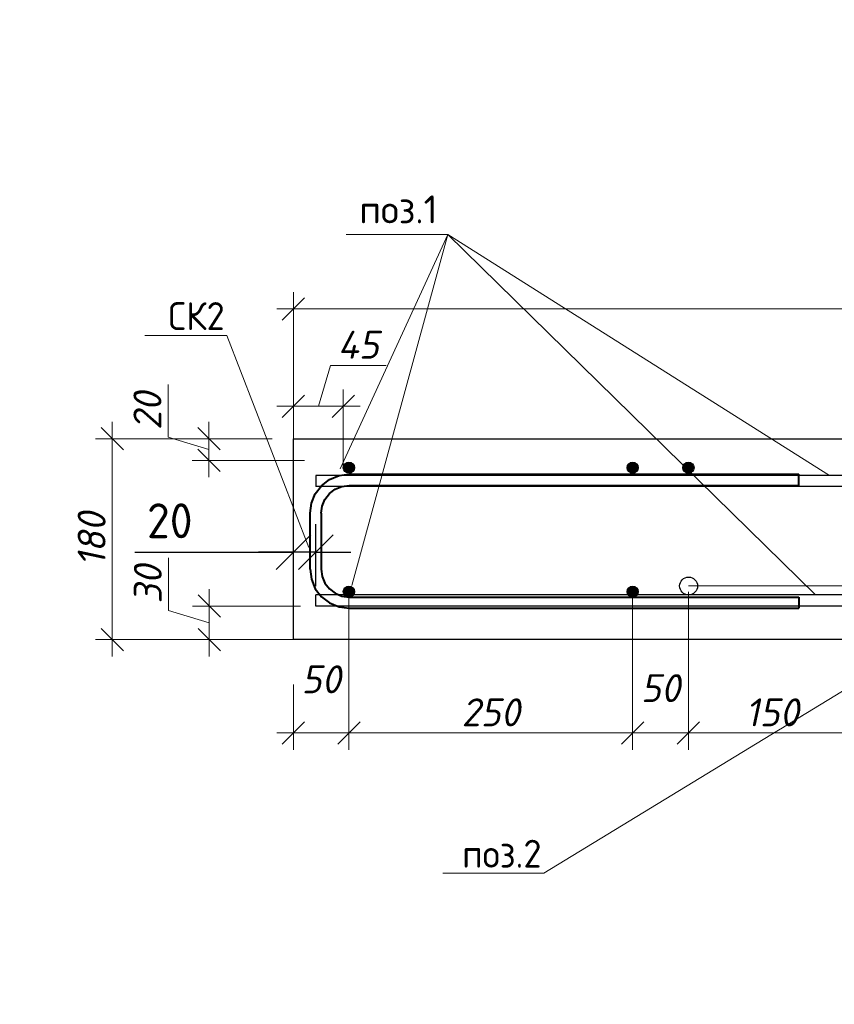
# Model space of a CAD drawing. Header units: millimetres. Extents: x 40580 to 2152466, y -328404 to 177125.
# Tile 205 of 252: x 637669 to 644961, y 143119 to 151938. Entities that reach past the tile are written whole.
import ezdxf
from ezdxf import colors
from ezdxf.entities.mleader import LeaderData, LeaderLine
from ezdxf.math import Vec2, Vec3

# ---------------------------------------------------------------- set-up
doc = ezdxf.new("R2010")
doc.units = ezdxf.units.MM
doc.layers.add('801Арм Тонкие линии', color=72, linetype='Continuous')
doc.layers.add('911Сл Штриховка', color=50, linetype='Continuous')
for name, color, linetype, lineweight in [('RAZMER', 7, 'Continuous', 9), ('Арм_хомуты', 133, 'Continuous', 18), ('Перекрытие ж_бетон', 250, 'Continuous', 30), ('подоснова', 151, 'Continuous', 5), ('Столовая Двери и окна', 7, 'Continuous', 15)]:
    doc.layers.add(name, color=color, linetype=linetype, lineweight=lineweight)
doc.styles.add('GOST 2.304', font='isocpeur.ttf', dxfattribs={"width": 0.8})
doc.styles.add('GOST-2.304_Type-B', font='GOST_Common.ttf')
doc.styles.add('ГОСТ', font='isocpeur.ttf')
doc.styles.add('ГОСТ 2.304', font='isocpeur.ttf')
doc.styles.add('Украинский', font='isocpeur.ttf', dxfattribs={"oblique": 12})
doc.dimstyles.new('10', dxfattribs={"dimscale": 0, "dimtxt": 250, "dimasz": 200, "dimexe": 150, "dimexo": 0, "dimgap": 60, "dimtad": 1, "dimdec": 0, "dimlfac": 0.1, "dimrnd": 1, "dimzin": 0, "dimdsep": 46, "dimtxsty": 'ГОСТ 2.304', "dimblk": 'OBLIQUE', "dimcen": 0.09, "dimdle": 150, "dimadec": 0, "dimazin": 0, "dimtfac": 1, "dimtdec": 0, "dimtmove": 1, "dimatfit": 2, "dimfxl": 1, "dimtzin": 0, "dimlwd": 0, "dimlwe": 0, "dimarcsym": 0})
doc.dimstyles.new('СПДС', dxfattribs={"dimscale": 125, "dimtxt": 2.5, "dimasz": 2.5, "dimexe": 2, "dimexo": 0.625, "dimgap": 1, "dimtad": 1, "dimdec": 0, "dimtxsty": 'GOST-2.304_Type-B', "dimblk": 'OBLIQUE', "dimcen": 2.5, "dimdle": 2, "dimadec": 0, "dimazin": 2, "dimtfac": 0.75, "dimtdec": 0, "dimtmove": 1, "dimatfit": 3, "dimfxl": 1, "dimtfill": 1, "dimtolj": 1, "dimarcsym": 1})

# ---------------------------------------------------------------- blocks, each defined once
blk = doc.blocks.new('_OBLIQUE')
at = {"color": 0, "linetype": 'ByBlock'}
blk.add_line((-0.5, -0.5), (0.5, 0.5), dxfattribs=at)
blk = doc.blocks.new('*D6249')
at = {"layer": 'Defpoints', "color": 0, "lineweight": 25, "ltscale": 0.3, "transparency": 16777216}
for p in [(638497.7, 148184.9), (639770, 148184.9), (639735.7, 146385.2)]:
    blk.add_point(p, dxfattribs=at)
at = {"layer": 'подоснова', "color": 0, "lineweight": 0, "ltscale": 0.3, "transparency": 16777216}
for p, q in [((638497.7, 146235.2), (638497.7, 148334.9)), ((639770, 148184.9), (638347.7, 148184.9)), ((639735.7, 146385.2), (638347.7, 146385.2))]:
    blk.add_line(p, q, dxfattribs=at)
at = {"layer": 'подоснова', "color": 0, "lineweight": 0, "ltscale": 0.3, "transparency": 16777216, "xscale": 200, "yscale": 200, "zscale": 200}
for p, rotation in [((638497.7, 148184.9), 90), ((638497.7, 146385.2), 270)]:
    blk.add_blockref('_OBLIQUE', p, dxfattribs=dict(at, rotation=rotation))
at = {"layer": 'подоснова', "color": 0, "ltscale": 0.3, "transparency": 16777216, "insert": (638312.7, 147285.1), "char_height": 250, "attachment_point": 5, "rotation": 90, "style": 'Украинский', "bg_fill": 3, "box_fill_scale": 1.1, "bg_fill_color": 256, "bg_fill_true_color": 13158600, "bg_fill_transparency": 0}
blk.add_mtext('180', dxfattribs=at)
blk = doc.blocks.new('*D6250')
at = {"layer": 'Defpoints', "color": 0, "lineweight": 25, "ltscale": 0.3, "transparency": 16777216}
for p in [(639928.7, 148185.2), (639362, 147990.2), (640217.8, 147990.2)]:
    blk.add_point(p, dxfattribs=at)
at = {"layer": 'подоснова', "color": 0, "lineweight": 0, "ltscale": 0.3, "transparency": 16777216}
for p, q in [((638997, 148197.2), (638997, 148670.3)), ((639362, 148335.2), (639362, 147840.2)), ((639362, 148087.7), (638997, 148197.2)), ((639928.7, 148185.2), (639212, 148185.2)), ((640217.8, 147990.2), (639212, 147990.2))]:
    blk.add_line(p, q, dxfattribs=at)
at = {"layer": 'подоснова', "color": 0, "lineweight": 0, "ltscale": 0.3, "transparency": 16777216, "xscale": 200, "yscale": 200, "zscale": 200}
for p, rotation in [((639362, 148185.2), 90), ((639362, 147990.2), 270)]:
    blk.add_blockref('_OBLIQUE', p, dxfattribs=dict(at, rotation=rotation))
at = {"layer": 'подоснова', "color": 0, "ltscale": 0.3, "transparency": 16777216, "insert": (638812, 148433.8), "char_height": 250, "attachment_point": 5, "rotation": 90, "style": 'Украинский', "bg_fill": 3, "box_fill_scale": 1.1, "bg_fill_color": 256, "bg_fill_true_color": 13158600, "bg_fill_transparency": 0}
blk.add_mtext('20', dxfattribs=at)
blk = doc.blocks.new('*D6251')
at = {"layer": 'Defpoints', "color": 0, "lineweight": 25, "ltscale": 0.3, "transparency": 16777216}
for p in [(640183.9, 146686.3), (639365.7, 146385.2), (640230.6, 146385.2)]:
    blk.add_point(p, dxfattribs=at)
at = {"layer": 'подоснова', "color": 0, "lineweight": 0, "ltscale": 0.3, "transparency": 16777216}
for p, q in [((639000.7, 146645.2), (639000.7, 147118.4)), ((639365.7, 146836.3), (639365.7, 146235.2)), ((640183.9, 146686.3), (639215.7, 146686.3)), ((639365.7, 146535.7), (639000.7, 146645.2)), ((640230.6, 146385.2), (639215.7, 146385.2))]:
    blk.add_line(p, q, dxfattribs=at)
at = {"layer": 'подоснова', "color": 0, "lineweight": 0, "ltscale": 0.3, "transparency": 16777216, "xscale": 200, "yscale": 200, "zscale": 200}
for p, rotation in [((639365.7, 146686.3), 90), ((639365.7, 146385.2), 270)]:
    blk.add_blockref('_OBLIQUE', p, dxfattribs=dict(at, rotation=rotation))
at = {"layer": 'подоснова', "color": 0, "ltscale": 0.3, "transparency": 16777216, "insert": (638815.7, 146881.8), "char_height": 250, "attachment_point": 5, "rotation": 90, "style": 'Украинский', "bg_fill": 3, "box_fill_scale": 1.1, "bg_fill_color": 256, "bg_fill_true_color": 13158600, "bg_fill_transparency": 0}
blk.add_mtext('30', dxfattribs=at)
blk = doc.blocks.new('*D6288')
at = {"layer": 'Defpoints', "color": 0, "lineweight": 25, "ltscale": 0.3, "transparency": 16777216}
for p in [(640615.9, 146814.8), (640119.7, 145982.2), (640615.9, 145549)]:
    blk.add_point(p, dxfattribs=at)
at = {"layer": 'подоснова', "color": 0, "lineweight": 0, "ltscale": 0.3, "transparency": 16777216}
for p, q in [((640615.9, 146814.8), (640615.9, 145399)), ((640119.7, 145982.2), (640119.7, 145399)), ((639969.7, 145549), (640765.9, 145549))]:
    blk.add_line(p, q, dxfattribs=at)
at = {"layer": 'подоснова', "color": 0, "lineweight": 0, "ltscale": 0.3, "transparency": 16777216, "xscale": 200, "yscale": 200, "zscale": 200, "rotation": 180}
blk.add_blockref('_OBLIQUE', (640119.7, 145549), dxfattribs=at)
at = {"layer": 'подоснова', "color": 0, "lineweight": 0, "ltscale": 0.3, "transparency": 16777216, "xscale": 200, "yscale": 200, "zscale": 200}
blk.add_blockref('_OBLIQUE', (640615.9, 145549), dxfattribs=at)
at = {"layer": 'подоснова', "color": 0, "ltscale": 0.3, "transparency": 16777216, "insert": (640367.8, 146029.9), "char_height": 250, "attachment_point": 5, "style": 'Украинский', "bg_fill": 3, "box_fill_scale": 1.1, "bg_fill_color": 256, "bg_fill_true_color": 13158600, "bg_fill_transparency": 0}
blk.add_mtext('50', dxfattribs=at)
blk = doc.blocks.new('*D6289')
at = {"layer": 'Defpoints', "color": 0, "lineweight": 25, "ltscale": 0.3, "transparency": 16777216}
for p in [(640615.9, 146814.8), (643155.9, 146814.8), (643155.9, 145549)]:
    blk.add_point(p, dxfattribs=at)
at = {"layer": 'подоснова', "color": 0, "lineweight": 0, "ltscale": 0.3, "transparency": 16777216}
for p, q in [((640615.9, 146814.8), (640615.9, 145399)), ((643155.9, 146814.8), (643155.9, 145399)), ((640465.9, 145549), (643305.9, 145549))]:
    blk.add_line(p, q, dxfattribs=at)
at = {"layer": 'подоснова', "color": 0, "lineweight": 0, "ltscale": 0.3, "transparency": 16777216, "xscale": 200, "yscale": 200, "zscale": 200, "rotation": 180}
blk.add_blockref('_OBLIQUE', (640615.9, 145549), dxfattribs=at)
at = {"layer": 'подоснова', "color": 0, "lineweight": 0, "ltscale": 0.3, "transparency": 16777216, "xscale": 200, "yscale": 200, "zscale": 200}
blk.add_blockref('_OBLIQUE', (643155.9, 145549), dxfattribs=at)
at = {"layer": 'подоснова', "color": 0, "ltscale": 0.3, "transparency": 16777216, "insert": (641885.9, 145734), "char_height": 250, "attachment_point": 5, "style": 'Украинский', "bg_fill": 3, "box_fill_scale": 1.1, "bg_fill_color": 256, "bg_fill_true_color": 13158600, "bg_fill_transparency": 0}
blk.add_mtext('250', dxfattribs=at)
blk = doc.blocks.new('*D6290')
at = {"layer": 'Defpoints', "color": 0, "lineweight": 25, "ltscale": 0.3, "transparency": 16777216}
for p in [(643155.9, 146814.8), (643655.9, 146814.8), (643655.9, 145549)]:
    blk.add_point(p, dxfattribs=at)
at = {"layer": 'подоснова', "color": 0, "lineweight": 0, "ltscale": 0.3, "transparency": 16777216}
for p, q in [((643155.9, 146814.8), (643155.9, 145399)), ((643655.9, 146814.8), (643655.9, 145399)), ((643005.9, 145549), (643805.9, 145549))]:
    blk.add_line(p, q, dxfattribs=at)
at = {"layer": 'подоснова', "color": 0, "lineweight": 0, "ltscale": 0.3, "transparency": 16777216, "xscale": 200, "yscale": 200, "zscale": 200, "rotation": 180}
blk.add_blockref('_OBLIQUE', (643155.9, 145549), dxfattribs=at)
at = {"layer": 'подоснова', "color": 0, "lineweight": 0, "ltscale": 0.3, "transparency": 16777216, "xscale": 200, "yscale": 200, "zscale": 200}
blk.add_blockref('_OBLIQUE', (643655.9, 145549), dxfattribs=at)
at = {"layer": 'подоснова', "color": 0, "ltscale": 0.3, "transparency": 16777216, "insert": (643405.9, 145950.9), "char_height": 250, "attachment_point": 5, "style": 'Украинский', "bg_fill": 3, "box_fill_scale": 1.1, "bg_fill_color": 256, "bg_fill_true_color": 13158600, "bg_fill_transparency": 0}
blk.add_mtext('50', dxfattribs=at)
blk = doc.blocks.new('*D6291')
at = {"layer": 'Defpoints', "color": 0, "lineweight": 25, "ltscale": 0.3, "transparency": 16777216}
for p in [(643655.9, 146814.8), (645155.9, 146814.8), (645155.9, 145549)]:
    blk.add_point(p, dxfattribs=at)
at = {"layer": 'подоснова', "color": 0, "lineweight": 0, "ltscale": 0.3, "transparency": 16777216}
for p, q in [((643655.9, 146814.8), (643655.9, 145399)), ((645155.9, 146814.8), (645155.9, 145399)), ((643505.9, 145549), (645305.9, 145549))]:
    blk.add_line(p, q, dxfattribs=at)
at = {"layer": 'подоснова', "color": 0, "lineweight": 0, "ltscale": 0.3, "transparency": 16777216, "xscale": 200, "yscale": 200, "zscale": 200, "rotation": 180}
blk.add_blockref('_OBLIQUE', (643655.9, 145549), dxfattribs=at)
at = {"layer": 'подоснова', "color": 0, "lineweight": 0, "ltscale": 0.3, "transparency": 16777216, "xscale": 200, "yscale": 200, "zscale": 200}
blk.add_blockref('_OBLIQUE', (645155.9, 145549), dxfattribs=at)
at = {"layer": 'подоснова', "color": 0, "ltscale": 0.3, "transparency": 16777216, "insert": (644405.9, 145734), "char_height": 250, "attachment_point": 5, "style": 'Украинский', "bg_fill": 3, "box_fill_scale": 1.1, "bg_fill_color": 256, "bg_fill_true_color": 13158600, "bg_fill_transparency": 0}
blk.add_mtext('150', dxfattribs=at)
blk = doc.blocks.new('*U334')
at = {"color": 0, "linetype": 'ByBlock', "lineweight": -2}
for p, q in [((-60, 25), (-60, 427.53)), ((-50, 427.53), (-60, 427.53)), ((-50, 25), (-50, 427.53)), ((50, 25), (50, 427.53)), ((50, 427.53), (60, 427.53)), ((60, 25), (60, 427.53)), ((-58.81, 15.94), (-60, 25)), ((-49.15, 18.53), (-50, 25)), ((-46.65, 12.5), (-49.15, 18.53)), ((46.65, 12.5), (49.15, 18.53)), ((49.15, 18.53), (50, 25)), ((58.81, 15.94), (60, 25)), ((-55.31, 7.5), (-58.81, 15.94)), ((-42.68, 7.32), (-46.65, 12.5)), ((42.68, 7.32), (46.65, 12.5)), ((55.31, 7.5), (58.81, 15.94)), ((-49.75, 0.25), (-55.31, 7.5)), ((-42.5, -5.31), (-49.75, 0.25)), ((-37.5, 3.35), (-42.68, 7.32)), ((-31.47, 0.85), (-37.5, 3.35)), ((-25, 0), (-31.47, 0.85)), ((-25, 0), (25, 0)), ((25, 0), (31.47, 0.85)), ((31.47, 0.85), (37.5, 3.35)), ((37.5, 3.35), (42.68, 7.32)), ((42.5, -5.31), (49.75, 0.25)), ((49.75, 0.25), (55.31, 7.5)), ((-34.06, -8.81), (-42.5, -5.31)), ((-25, -10), (-34.06, -8.81)), ((25, -10), (34.06, -8.81)), ((34.06, -8.81), (42.5, -5.31)), ((25, -10), (-25, -10))]:
    blk.add_line(p, q, dxfattribs=at)
at = {"style": 'GOST 2.304', "oblique": 15, "flags": 9}
for tag, p in [('ПОЗИЦИЯ', (806.29, -54.36)), ('ДИАМЕТР', (806.6, -58.65)), ('КЛАСС', (806.89, -63.14)), ('ДЛИНА', (807.32, -67.9)), ('МАССА', (807.61, -73.29))]:
    blk.add_attdef(tag, p, '', height=2.5, dxfattribs=at)
blk = doc.blocks.new('_None')
blk = doc.blocks.new('*D6304')
at = {"layer": 'Defpoints', "color": 0, "lineweight": 25, "ltscale": 0.3, "transparency": 16777216}
for p in [(640119.7, 149346.9), (640119.7, 148185.2), (655619.7, 147603.6)]:
    blk.add_point(p, dxfattribs=at)
at = {"layer": 'подоснова', "color": 0, "lineweight": 0, "ltscale": 0.3, "transparency": 16777216}
for p, q in [((640119.7, 148185.2), (640119.7, 149496.9)), ((655619.7, 147603.6), (655619.7, 149496.9)), ((655769.7, 149346.9), (639969.7, 149346.9))]:
    blk.add_line(p, q, dxfattribs=at)
at = {"layer": 'подоснова', "color": 0, "lineweight": 0, "ltscale": 0.3, "transparency": 16777216, "xscale": 200, "yscale": 200, "zscale": 200, "rotation": 180}
blk.add_blockref('_OBLIQUE', (640119.7, 149346.9), dxfattribs=at)
at = {"layer": 'подоснова', "color": 0, "lineweight": 0, "ltscale": 0.3, "transparency": 16777216, "xscale": 200, "yscale": 200, "zscale": 200}
blk.add_blockref('_OBLIQUE', (655619.7, 149346.9), dxfattribs=at)
at = {"layer": 'подоснова', "color": 0, "ltscale": 0.3, "transparency": 16777216, "insert": (647869.7, 149531.9), "char_height": 250, "attachment_point": 5, "style": 'Украинский', "bg_fill": 3, "box_fill_scale": 1.1, "bg_fill_color": 256, "bg_fill_true_color": 13158600, "bg_fill_transparency": 0}
blk.add_mtext('1550', dxfattribs=at)
blk = doc.blocks.new('*D6164')
at = {"layer": 'Defpoints', "color": 0, "lineweight": 25, "ltscale": 0.3, "transparency": 16777216}
for p in [(640119.7, 147168.5), (640119.7, 146785.2), (640319.7, 146785.2)]:
    blk.add_point(p, dxfattribs=at)
at = {"layer": 'подоснова', "color": 0, "lineweight": -2, "ltscale": 0.3, "transparency": 16777216}
for p, q in [((640119.7, 146863.3), (640119.7, 147418.5)), ((640319.7, 146863.3), (640319.7, 147418.5)), ((638699.9, 147168.5), (640119.7, 147168.5)), ((640119.7, 147168.5), (639807.2, 147168.5)), ((640319.7, 147168.5), (640119.7, 147168.5)), ((640319.7, 147168.5), (640119.7, 147168.5)), ((640319.7, 147168.5), (640632.2, 147168.5))]:
    blk.add_line(p, q, dxfattribs=at)
at = {"layer": 'подоснова', "color": 0, "lineweight": -2, "ltscale": 0.3, "transparency": 16777216, "xscale": 312.5, "yscale": 312.5, "zscale": 312.5}
blk.add_blockref('_OBLIQUE', (640119.7, 147168.5), dxfattribs=at)
at = {"layer": 'подоснова', "color": 0, "lineweight": -2, "ltscale": 0.3, "transparency": 16777216, "xscale": 312.5, "yscale": 312.5, "zscale": 312.5, "rotation": 180}
blk.add_blockref('_OBLIQUE', (640319.7, 147168.5), dxfattribs=at)
at = {"layer": 'подоснова', "color": 0, "ltscale": 0.3, "transparency": 16777216, "insert": (639012.4, 147449.7), "char_height": 312.5, "attachment_point": 5, "style": 'GOST-2.304_Type-B', "bg_fill": 3, "box_fill_scale": 1.1, "bg_fill_color": 256, "bg_fill_true_color": 13158600, "bg_fill_transparency": 0}
blk.add_mtext('\\A1;20', dxfattribs=at)
blk = doc.blocks.new('*D6167')
at = {"layer": 'Defpoints', "color": 0, "lineweight": 25, "ltscale": 0.3, "transparency": 16777216}
for p in [(640119.7, 148476.2), (640565.9, 147925.2), (640119.7, 147306.6)]:
    blk.add_point(p, dxfattribs=at)
at = {"layer": 'подоснова', "color": 0, "lineweight": 0, "ltscale": 0.3, "transparency": 16777216}
for p, q in [((640342.8, 148476.2), (640452.3, 148841.2)), ((640452.3, 148841.2), (640950.4, 148841.2)), ((640119.7, 147306.6), (640119.7, 148626.2)), ((640565.9, 147925.2), (640565.9, 148626.2)), ((640715.9, 148476.2), (639969.7, 148476.2))]:
    blk.add_line(p, q, dxfattribs=at)
at = {"layer": 'подоснова', "color": 0, "lineweight": 0, "ltscale": 0.3, "transparency": 16777216, "xscale": 200, "yscale": 200, "zscale": 200, "rotation": 180}
blk.add_blockref('_OBLIQUE', (640119.7, 148476.2), dxfattribs=at)
at = {"layer": 'подоснова', "color": 0, "lineweight": 0, "ltscale": 0.3, "transparency": 16777216, "xscale": 200, "yscale": 200, "zscale": 200}
blk.add_blockref('_OBLIQUE', (640565.9, 148476.2), dxfattribs=at)
at = {"layer": 'подоснова', "color": 0, "ltscale": 0.3, "transparency": 16777216, "insert": (640701.4, 149026.2), "char_height": 250, "attachment_point": 5, "style": 'Украинский', "bg_fill": 3, "box_fill_scale": 1.1, "bg_fill_color": 256, "bg_fill_true_color": 13158600, "bg_fill_transparency": 0}
blk.add_mtext('45', dxfattribs=at)

msp = doc.modelspace()

# ---------------------------------------------------------------- linework, layer by layer
at = {"layer": 'Перекрытие ж_бетон', "color": 18, "linetype": 'Continuous', "lineweight": 30, "true_color": 0x000000}
for p, q in [((648821.724, 147855.194), (640319.728, 147855.194)), ((655479.702, 147855.194), (640319.728, 147855.194)), ((655479.702, 147756.283), (640319.728, 147756.283)), ((654019.725, 146785.194), (640319.728, 146785.194)), ((655479.702, 146785.194), (640319.728, 146785.194)), ((654019.726, 146686.283), (640319.728, 146686.283)), ((655479.702, 146686.283), (640319.728, 146686.283))]:
    msp.add_line(p, q, dxfattribs=at)
for points in [[(640319.728, 147855.194), (640319.728, 147756.283)], [(640319.728, 146686.283), (640319.728, 146785.194)]]:
    msp.add_lwpolyline(points, dxfattribs=at)
at = {"layer": 'подоснова', "color": 18, "ltscale": 0.3, "true_color": 0x000000}
for p, q in [((641503.012, 150015.085), (640537.303, 147915.194)), ((641503.012, 150015.085), (640592.8, 150015.085)), ((641503.012, 150015.085), (640641.668, 146869.025)), ((644917.036, 147855.194), (641503.012, 150015.085))]:
    msp.add_line(p, q, dxfattribs=at)

# ---------------------------------------------------------------- texts
at = {"layer": 'подоснова', "color": 18, "ltscale": 0.3, "true_color": 0x000000, "insert": (641059.116, 150447.03), "char_height": 250, "width": 3270.99844, "attachment_point": 5, "style": 'ГОСТ 2.304'}
msp.add_mtext(' \\Pпоз.1 ', dxfattribs=at)

# ---------------------------------------------------------------- dimensions: what is measured, and where the dimension line sits
at = {"layer": 'подоснова', "color": 18, "ltscale": 0.3, "true_color": 0x000000}
dim = msp.add_linear_dim(base=(638497.696, 148184.915), p1=(639735.68, 146385.194), p2=(639769.978, 148184.915), angle=90, dimstyle='10', override={"dimscale": 1, "dimrnd": 10, "dimtxsty": 'Украинский', "dimtfill": 1}, dxfattribs=at)
dim.commit()
dim.dimension.update_dxf_attribs({"geometry": '*D6249', "text_midpoint": (638312.696, 147285.054)})

# ---------------------------------------------------------------- next in the draw order: dimensions: what is measured, and where the dimension line sits
for base, p1, p2, picture, middle in [((639361.981351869, 147990.193680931), (639928.712536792, 148185.19368093), (640217.781221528, 147990.193680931), '*D6250', (638811.981351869, 148257.193680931)), ((639365.731, 146385.194), (640183.902, 146686.283), (640230.628, 146385.194), '*D6251', (638815.731, 146705.238))]:
    dim = msp.add_linear_dim(base=base, p1=p1, p2=p2, angle=90, dimstyle='10', override={"dimscale": 1, "dimrnd": 10, "dimtxsty": 'Украинский', "dimtfill": 1}, dxfattribs=at)
    dim.commit()
    dim.dimension.update_dxf_attribs({"geometry": picture, "text_midpoint": middle})

# ---------------------------------------------------------------- next in the draw order: dimensions: what is measured, and where the dimension line sits
dim = msp.add_linear_dim(base=(640615.883, 145549.041), p1=(640119.728, 145982.197), p2=(640615.883, 146814.848), dimstyle='10', override={"dimscale": 1, "dimrnd": 10, "dimtxsty": 'Украинский', "dimtfill": 1}, dxfattribs=at)
dim.commit()
dim.dimension.update_dxf_attribs({"geometry": '*D6288', "text_midpoint": (640367.805, 145844.898), "dimtype": 160})

# ---------------------------------------------------------------- next in the draw order: leaders
ml = msp.add_multileader_mtext('Standard', dxfattribs=at)
ml.set_content('СК2 ', color=(0, 0, 0), style='GOST-2.304_Type-B')
ml.set_leader_properties(color=256, linetype='ByLayer', lineweight=15)
ml.set_arrow_properties(name='NONE')
ml.build(insert=Vec2(0, 0))
ml.multileader.update_dxf_attribs({"text_left_attachment_type": 6, "text_right_attachment_type": 6, "dogleg_length": 0.1, "arrow_head_size": 18})
ctx = ml.context
ctx.base_point, ctx.char_height, ctx.arrow_head_size, ctx.landing_gap_size, ctx.plane_origin = Vec3(638981.551, 149108.172), 250, 18, 20, Vec3(648898.62, 151066.649)
ctx.left_attachment, ctx.right_attachment, ctx.text_align_type = 6, 6, 1
notes = []
notes.append((ctx, [(0, (1, 1, 0), (639521.651, 149108.172), (-1, 0), 0.1, [(0, [(640258.018, 147210.141)], 0, [])])]))
ctx.mtext.insert, ctx.mtext.alignment, ctx.mtext.flow_direction = Vec3(639251.551, 149408.172), 2, 5
for ctx, leaders in notes:
    for number, flags, end, landing, length, lines in leaders:
        leader = LeaderData()
        leader.index, (leader.has_last_leader_line, leader.has_dogleg_vector, leader.attachment_direction) = number, flags
        leader.last_leader_point, leader.dogleg_vector, leader.dogleg_length = Vec3(end), Vec3(landing), length
        for number, points, colour, breaks in lines:
            line = LeaderLine()
            line.index, line.vertices, line.color, line.breaks = number, Vec3.list(points), colors.encode_raw_color(colour), breaks
            leader.lines.append(line)
        ctx.leaders.append(leader)

# ---------------------------------------------------------------- next in the draw order: dimensions: what is measured, and where the dimension line sits
dim = msp.add_linear_dim(base=(643155.883, 145549.041), p1=(640615.883, 146814.848), p2=(643155.883, 146814.848), dimstyle='10', override={"dimscale": 1, "dimrnd": 10, "dimtxsty": 'Украинский', "dimtfill": 1}, dxfattribs=at)
dim.commit()
dim.dimension.update_dxf_attribs({"geometry": '*D6289', "text_midpoint": (641885.883, 145734.041)})

# ---------------------------------------------------------------- next in the draw order: hatches: boundary and pattern name
at = {"layer": '911Сл Штриховка', "true_color": 0x000000}
h = msp.add_hatch(color=18, dxfattribs=at)
edge = h.paths.add_edge_path()
edge.add_arc((640615.883, 146814.848), 50, 0, 360)

# ---------------------------------------------------------------- next in the draw order: linework, layer by layer
at = {"layer": '801Арм Тонкие линии', "color": 18, "true_color": 0x000000}
msp.add_circle((640615.883, 146814.848), 50, dxfattribs=at)

# ---------------------------------------------------------------- next in the draw order: dimensions: what is measured, and where the dimension line sits
at = {"layer": 'подоснова', "color": 18, "ltscale": 0.3, "true_color": 0x000000}
dim = msp.add_linear_dim(base=(643655.883, 145549.041), p1=(643155.883, 146814.848), p2=(643655.883, 146814.848), dimstyle='10', override={"dimscale": 1, "dimrnd": 10, "dimtxsty": 'Украинский', "dimtfill": 1}, dxfattribs=at)
dim.commit()
dim.dimension.update_dxf_attribs({"geometry": '*D6290', "text_midpoint": (643405.883, 145765.868), "dimtype": 160})

# ---------------------------------------------------------------- next in the draw order: hatches: boundary and pattern name
at = {"layer": '911Сл Штриховка', "true_color": 0x000000}
h = msp.add_hatch(color=18, dxfattribs=at)
edge = h.paths.add_edge_path()
edge.add_arc((643155.883, 146814.848), 50, 0, 360)

# ---------------------------------------------------------------- next in the draw order: linework, layer by layer
at = {"layer": '801Арм Тонкие линии', "color": 18, "true_color": 0x000000}
msp.add_circle((643155.883, 146814.848), 50, dxfattribs=at)

# ---------------------------------------------------------------- next in the draw order: dimensions: what is measured, and where the dimension line sits
at = {"layer": 'подоснова', "color": 18, "ltscale": 0.3, "true_color": 0x000000}
dim = msp.add_linear_dim(base=(645155.883, 145549.041), p1=(643655.883, 146814.848), p2=(645155.883, 146814.848), dimstyle='10', override={"dimscale": 1, "dimrnd": 10, "dimtxsty": 'Украинский', "dimtfill": 1}, dxfattribs=at)
dim.commit()
dim.dimension.update_dxf_attribs({"geometry": '*D6291', "text_midpoint": (644405.883, 145734.041)})

# ---------------------------------------------------------------- next in the draw order: linework, layer by layer
at = {"layer": 'RAZMER', "color": 18, "lineweight": 30, "true_color": 0x000000}
msp.add_circle((643657.039, 146865.598), 80, dxfattribs=at)
at = {"layer": 'подоснова', "color": 18, "ltscale": 0.3, "true_color": 0x000000}
msp.add_line((644792.818, 146785.194), (641503.012, 150015.085), dxfattribs=at)

# ---------------------------------------------------------------- next in the draw order: block references
at = {"layer": 'Арм_хомуты', "color": 18, "lineweight": 40, "true_color": 0x000000, "xscale": 10, "yscale": 10, "zscale": 10, "rotation": 270}
msp.add_blockref('*U334', (640368.294, 147266.578), dxfattribs=at)

# ---------------------------------------------------------------- next in the draw order: leaders
at = {"layer": 'подоснова', "color": 18, "ltscale": 0.3, "true_color": 0x000000}
ml = msp.add_multileader_mtext('Standard', dxfattribs=at)
ml.set_content('поз.2', color=(0, 0, 0), style='GOST-2.304_Type-B')
ml.set_leader_properties(color=256, linetype='ByLayer', lineweight=15)
ml.set_arrow_properties(name='NONE')
ml.build(insert=Vec2(0, 0))
ml.multileader.update_dxf_attribs({"text_left_attachment_type": 6, "text_right_attachment_type": 6, "dogleg_length": 0.1, "arrow_head_size": 18})
ctx = ml.context
ctx.base_point, ctx.char_height, ctx.arrow_head_size, ctx.landing_gap_size, ctx.plane_origin = Vec3(641608.509, 144292.617), 250, 18, 20, Vec3(653231.438, 145515.198)
ctx.left_attachment, ctx.right_attachment, ctx.text_align_type = 6, 6, 1
notes = []
notes.append((ctx, [(0, (1, 1, 0), (642361.109, 144292.617), (-1, 0), 0.1, [(2, [(643657.039, 146865.598), (645157.039, 146865.598), (646577.039, 146865.598)], 0, [])])]))
ctx.mtext.insert, ctx.mtext.alignment, ctx.mtext.flow_direction = Vec3(641984.759, 144592.617), 2, 5
for ctx, leaders in notes:
    for number, flags, end, landing, length, lines in leaders:
        leader = LeaderData()
        leader.index, (leader.has_last_leader_line, leader.has_dogleg_vector, leader.attachment_direction) = number, flags
        leader.last_leader_point, leader.dogleg_vector, leader.dogleg_length = Vec3(end), Vec3(landing), length
        for number, points, colour, breaks in lines:
            line = LeaderLine()
            line.index, line.vertices, line.color, line.breaks = number, Vec3.list(points), colors.encode_raw_color(colour), breaks
            leader.lines.append(line)
        ctx.leaders.append(leader)

# ---------------------------------------------------------------- next in the draw order: dimensions: what is measured, and where the dimension line sits
dim = msp.add_linear_dim(base=(640119.728, 149346.909), p1=(655619.653, 147603.617), p2=(640119.728, 148185.194), dimstyle='10', override={"dimscale": 1, "dimrnd": 10, "dimtxsty": 'Украинский', "dimtfill": 1}, dxfattribs=at)
dim.commit()
dim.dimension.update_dxf_attribs({"geometry": '*D6304', "text_midpoint": (647869.69, 149531.909)})

# ---------------------------------------------------------------- next in the draw order: hatches: boundary and pattern name
at = {"layer": '911Сл Штриховка', "true_color": 0x000000}
h = msp.add_hatch(color=18, dxfattribs=at)
edge = h.paths.add_edge_path()
edge.add_arc((640615.884, 147925.194), 50, 0, 360)
h = msp.add_hatch(color=18, dxfattribs=at)
edge = h.paths.add_edge_path()
edge.add_arc((643155.884, 147925.194), 50, 0, 360)
h = msp.add_hatch(color=18, dxfattribs=at)
edge = h.paths.add_edge_path()
edge.add_arc((643655.884, 147925.194), 50, 0, 360)

# ---------------------------------------------------------------- next in the draw order: linework, layer by layer
at = {"layer": '801Арм Тонкие линии', "color": 18, "true_color": 0x000000}
for centre in [(640615.884, 147925.194), (643155.884, 147925.194), (643655.884, 147925.194)]:
    msp.add_circle(centre, 50, dxfattribs=at)
at = {"layer": 'Столовая Двери и окна', "color": 18, "lineweight": 30, "true_color": 0x000000}
msp.add_lwpolyline([(640119.728, 148185.194), (655619.653, 148185.194), (655619.653, 144585.194), (652619.724, 144585.194), (652619.724, 146385.194), (640119.728, 146385.194), (640119.728, 148185.194)], dxfattribs=at)

# ---------------------------------------------------------------- next in the draw order: dimensions: what is measured, and where the dimension line sits
at = {"layer": 'подоснова', "color": 18, "ltscale": 0.3, "true_color": 0x000000}
dim = msp.add_linear_dim(base=(640119.728, 147168.484), p1=(640319.728, 146785.194), p2=(640119.728, 146785.194), dimstyle='СПДС', override={"dimlfac": 0.1}, dxfattribs=at)
dim.commit()
dim.dimension.update_dxf_attribs({"geometry": '*D6164', "text_midpoint": (639012.444, 147219.674), "dimtype": 160})

# ---------------------------------------------------------------- next in the draw order: dimensions: what is measured, and where the dimension line sits
dim = msp.add_linear_dim(base=(640119.728, 148476.184), p1=(640565.884, 147925.194), p2=(640119.728, 147306.593), dimstyle='10', override={"dimscale": 1, "dimtxsty": 'Украинский', "dimtfill": 1}, dxfattribs=at)
dim.commit()
dim.dimension.update_dxf_attribs({"geometry": '*D6167', "text_midpoint": (640512.306, 149026.184)})

# ---------------------------------------------------------------- next in the draw order: texts
at = {"color": 18, "true_color": 0x000000, "insert": (250111.057, 153773.154), "char_height": 200, "attachment_point": 1, "style": 'ГОСТ'}
msp.add_mtext_dynamic_manual_height_columns('\\pi9510.738;{\\H1.5152x;\\P\\pi1000;Общие указания\\P\\pi200;}1.^IРабочая документация разработана в соответствии с заданием на проектирование, требованиями действующих технических регламентов, стандартов, сводов правил и других документов, содержащих установленные требования.\\P2.^IРабочая документация выполнена в соответствии со следующими нормативными и техническими документами:\\P-^IСП 20.13330.2016 "Нагрузки и Воздействия";\\P-^IСП 63.13330.2012 "Бетонные и железобетонные конструкции. Основные положения";\\P-^IСП 22.13330.2016 "Основания зданий и сооружений";\\P-^IСП 45.13330.2012 "Земляные сооружения, основания и фундаменты".\\P3.   За относительную отметку 0,000 принята отметка чистого пола первого этажа.\\P4.^IПеречень видов работ, для которых необходимо составлять акты освидетельствования скрытых работ:\\P-^Iармирование конструкций;\\P-^Iосвидетельствование опалубки перед бетонированием;\\P-^Iвыполнение сварочных работ;\\P-^Iотбор контрольных проб бетона;\\P-^Iсоответствие законченных железобетонных конструкций проекту с отображением качества работ;\\P-^Iустройство монолитных конструкций, выполняемых в зимнее время;  \\P\\pi0;        -    устройство гидроизоляции;\\P\\pi200;-^Iуплотнение грунтов и обратную засыпку.\\PЗапрещается выполнение последующих работ при отсутствии актов освидетельствования предшествующих скрытых работ во всех случаях.\\P\\pi0;        5. Проект рассчитан на производство работ в период положительных температур. В случае выполнения работ при отрицательных температурах необходимо выполнять требования СНиП часть 3 по производству работ и ППР.\\P        6. При минимальной температуре воздуха до минус 15°С допускается:\\P\\pi200;-выдерживание бетона в конструкции методом термоса, при предварительном разогреве бетонной смеси;\\P -форсированный электроразогрев бетона в конструкции с повторным уплотнением.\\PПри минимальной температуре воздуха до минус 25°С допускается:\\P -обогрев бетона в греющей опалубке с помощью низкотемпературных электронагревателей;\\P -электродный сквозной прогрев бетона;\\P -электрообогрев с помощью греющего провода.\\P      7. В процессе бетонирования обеспечить соблюдение защитных слоев и мест положения рабочей арматуры согласно проекту. Величина защитного слоя продольной рабочей арматуры у боковых граней стен монолитных участков должны быть не менее 20мм и не менее диаметра продольной рабочей арматуры конструкции, величина защитного слоя поперечной арматуры - не менее 10 мм\\P      8. Крестовые соединения стержней продольной и поперечной арматуры, соединение стержней продольной арматуры по длине выполнить вязкой отожженой проволокой диаметром 2,0-3,0 мм', width=17710.69822, gutter_width=5800, heights=[13133.416], dxfattribs=at)

doc.saveas('drawing.dxf')
